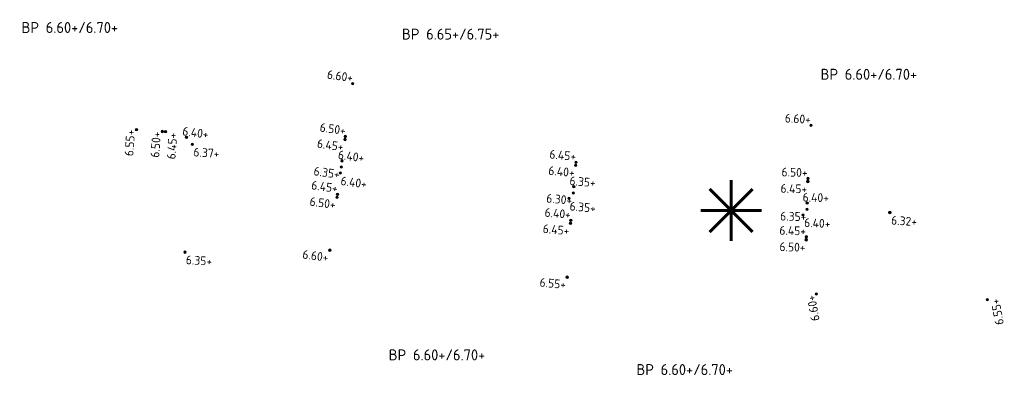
# Model space of a CAD drawing. Extents: x 168267 to 168723, y 448732 to 449595.
# Tile 15 of 32: x 168282 to 168363, y 449154 to 449183. Entities that reach past the tile are written whole.
import ezdxf
from ezdxf.enums import TextEntityAlignment as Align

# ---------------------------------------------------------------- set-up
doc = ezdxf.new("R2010")
doc.units = 0
doc.header["$MEASUREMENT"] = 0
for name, color, linetype, lineweight in [('N-PV-OG-SP_PEIL_0200_BOUWPEIL-T', 30, 'Continuous', 0), ('N-PV-OG-SP_PEIL_0500_KAVELPEIL-S', 140, 'Continuous', 0), ('N-PV-OG-SP_PEIL_0500_WEGPEIL-S', 210, 'Continuous', 0), ('N-PV-OG-SP_PEIL_0500_WEGPEIL_GOOT-S', 190, 'Continuous', 0), ('N-PV-OG-SP_PEIL_BOUWPEIL-S', 30, 'Continuous', 0), ('N-PV-VH-DREMPEL-S', 30, 'Continuous', 25)]:
    doc.layers.add(name, color=color, linetype=linetype, lineweight=lineweight)
doc.styles.add('NLCS-ISO', font='NLCS-ISO.ttf')

# ---------------------------------------------------------------- blocks, each defined once
blk = doc.blocks.new('*U5')
h = blk.add_hatch(color=256)
h.dxf.hatch_style = 1
edge = h.paths.add_edge_path()
edge.add_arc((0, 0), 0.25, 0, 360)
blk.add_circle((0, 0), 0.25)
at = {"ltscale": 0.1, "style": 'NLCS-ISO'}
blk.add_attdef('NAP', text='', height=1.8, dxfattribs=at).set_placement((4.412337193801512, -2.986305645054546), align=Align.BOTTOM_RIGHT)
blk = doc.blocks.new('SOG-PEIL_HD-SO')
h = blk.add_hatch(color=256)
h.dxf.hatch_style = 1
edge = h.paths.add_edge_path()
edge.add_arc((0, 0), 0.25, 0, 360)
blk.add_circle((0, 0), 0.25)
at = {"ltscale": 0.1, "style": 'NLCS-ISO'}
blk.add_attdef('NAP', text='', height=1.8, dxfattribs=at).set_placement((-0.0923371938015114, -0.2536943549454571), align=Align.BOTTOM_RIGHT)
blk = doc.blocks.new('*U3')
h = blk.add_hatch(color=256)
h.dxf.hatch_style = 1
edge = h.paths.add_edge_path()
edge.add_arc((0, 0), 0.25, 0, 360)
blk.add_circle((0, 0), 0.25)
at = {"ltscale": 0.1, "style": 'NLCS-ISO'}
blk.add_attdef('NAP', text='', height=1.8, dxfattribs=at).set_placement((-0.09233719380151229, -2.986305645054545), align=Align.BOTTOM_RIGHT)
blk = doc.blocks.new('*U4')
h = blk.add_hatch(color=256)
h.dxf.hatch_style = 1
edge = h.paths.add_edge_path()
edge.add_arc((0, 0), 0.25, 0, 360)
blk.add_circle((0, 0), 0.25)
at = {"ltscale": 0.1, "style": 'NLCS-ISO'}
blk.add_attdef('NAP', text='', height=1.8, dxfattribs=at).set_placement((4.412337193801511, -0.2536943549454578), align=Align.BOTTOM_RIGHT)
blk = doc.blocks.new('*U7')
h = blk.add_hatch(color=256)
h.dxf.hatch_style = 1
edge = h.paths.add_edge_path()
edge.add_arc((0, 0), 0.25, 0, 360)
blk.add_circle((0, 0), 0.25)
at = {"ltscale": 0.1, "style": 'NLCS-ISO'}
blk.add_attdef('NAP', text='', height=1.8, dxfattribs=at).set_placement((-0.09233719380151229, -2.986305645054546), align=Align.BOTTOM_RIGHT)
blk = doc.blocks.new('SOG-PEIL_BOUWPEIL-SO')
at = {"layer": 'Defpoints'}
blk.add_point((0, 0), dxfattribs=at)
at = {"layer": 'N-PV-OG-SP_PEIL_0200_BOUWPEIL-T', "style": 'NLCS-ISO'}
for tag, p in [('BOUWPEIL-DEF', (-4.400687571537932e-16, 0)), ('BOUWPEIL-SP', (-7.267471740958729e-17, 0))]:
    blk.add_attdef(tag, text='', height=0.9, dxfattribs=at).set_placement(p, align=Align.MIDDLE)
blk = doc.blocks.new('SVH-DREMPEL_VERKEERSREMMER-S')
at = {"color": 0, "const_width": 0.05}
for points in [[(-7.105427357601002e-15, -0.4999999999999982), (-7.105427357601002e-15, 0.5)], [(-0.3535533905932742, 0.3535533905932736), (0.3535533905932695, -0.3535533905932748)], [(0.3535533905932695, 0.3535533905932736), (-0.3535533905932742, -0.3535533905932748)], [(-0.5000000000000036, 0), (0.4999999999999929, 0)]]:
    blk.add_lwpolyline(points, dxfattribs=at)

msp = doc.modelspace()

# ---------------------------------------------------------------- block references
at = {"layer": 'N-PV-OG-SP_PEIL_0500_KAVELPEIL-S'}
for name, p, xscale, yscale, zscale, rotation, values in [('SOG-PEIL_HD-SO', (168309.7222244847, 449178.1607696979), 0.4, 0.4, 0.4, 352.2169872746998, {'NAP': '6.60+'}), ('SOG-PEIL_HD-SO', (168347.3291002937, 449174.7356654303), 0.4000000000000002, 0.4000000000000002, 0.4000000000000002, 356.6797338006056, {'NAP': '6.60+'}), ('SOG-PEIL_HD-SO', (168291.9923045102, 449174.3795793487), 0.4, 0.4, 0.4, 85.9361940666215, {'NAP': '6.55+'}), ('*U3', (168307.8534036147, 449164.4878971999), 0.4, 0.4, 0.4, 352.2169872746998, {'NAP': '6.60+'}), ('*U3', (168327.3237639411, 449162.2737893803), 0.4, 0.4, 0.4, 354.5782194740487, {'NAP': '6.55+'}), ('SOG-PEIL_HD-SO', (168347.7704980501, 449160.9022688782), 0.4, 0.4, 0.4, 100.3407146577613, {'NAP': '6.60+'}), ('*U3', (168361.8054089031, 449160.423153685), 0.4, 0.4, 0.4, 100.3407146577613, {'NAP': '6.55+'})]:
    msp.add_blockref(name, p, dxfattribs=dict(at, xscale=xscale, yscale=yscale, zscale=zscale, rotation=rotation)).add_auto_attribs(values)
at = {"layer": 'N-PV-OG-SP_PEIL_0500_WEGPEIL-S'}
for name, p, xscale, yscale, zscale, rotation, values in [('*U4', (168296.0893262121, 449173.755895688), 0.4, 0.4, 0.4, 352.2169872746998, {'NAP': '6.40+'}), ('SOG-PEIL_HD-SO', (168309.1290774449, 449173.8211181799), 0.4, 0.4, 0.4, 352.2169872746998, {'NAP': '6.50+'}), ('SOG-PEIL_HD-SO', (168294.1161258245, 449174.2278940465), 0.4, 0.4, 0.4, 85.9361940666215, {'NAP': '6.50+'}), ('*U3', (168294.3656605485, 449174.2126464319), 0.4, 0.4, 0.4, 85.9361940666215, {'NAP': '6.45+'}), ('*U3', (168309.0976754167, 449173.573098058), 0.4, 0.4, 0.4, 352.2169872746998, {'NAP': '6.45+'}), ('*U4', (168308.8555255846, 449171.8197261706), 0.4, 0.4, 0.4, 352.2169872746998, {'NAP': '6.40+'}), ('SOG-PEIL_HD-SO', (168328.04736066, 449171.7073819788), 0.4000000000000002, 0.4000000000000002, 0.4000000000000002, 354.904418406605, {'NAP': '6.45+'}), ('*U3', (168328.0276221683, 449171.4581622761), 0.4000000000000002, 0.4000000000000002, 0.4000000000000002, 354.904418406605, {'NAP': '6.40+'}), ('SOG-PEIL_HD-SO', (168347.075968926, 449170.3757644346), 0.4, 0.4, 0.4, 358.411209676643, {'NAP': '6.50+'}), ('SOG-PEIL_HD-SO', (168308.4804074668, 449169.0752432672), 0.4, 0.4, 0.4, 352.2169872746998, {'NAP': '6.45+'}), ('*U4', (168327.8679495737, 449169.6953650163), 0.4000000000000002, 0.4000000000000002, 0.4000000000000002, 354.904418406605, {'NAP': '6.35+'}), ('*U3', (168347.0715113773, 449170.1258040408), 0.4, 0.4, 0.4, 358.411209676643, {'NAP': '6.45+'}), ('*U4', (168347.0199625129, 449168.3565408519), 0.4, 0.4, 0.4, 358.411209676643, {'NAP': '6.40+'}), ('*U3', (168308.446552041, 449168.8275462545), 0.4, 0.4, 0.4, 352.2169872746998, {'NAP': '6.50+'}), ('SOG-PEIL_HD-SO', (168327.6219254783, 449166.9363122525), 0.4000000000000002, 0.4000000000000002, 0.4000000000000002, 354.904418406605, {'NAP': '6.40+'}), ('*U3', (168327.5997211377, 449166.6873002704), 0.4000000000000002, 0.4000000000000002, 0.4000000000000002, 354.904418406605, {'NAP': '6.45+'}), ('SOG-PEIL_HD-SO', (168346.9431616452, 449165.5876057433), 0.4, 0.4, 0.4, 358.411209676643, {'NAP': '6.45+'}), ('*U3', (168346.936230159, 449165.3377018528), 0.4, 0.4, 0.4, 358.411209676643, {'NAP': '6.50+'})]:
    msp.add_blockref(name, p, dxfattribs=dict(at, xscale=xscale, yscale=yscale, zscale=zscale, rotation=rotation)).add_auto_attribs(values)
ref = msp.add_blockref('*U5', (168308.7201038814, 449170.8289381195), dxfattribs=dict(at, xscale=0.4, yscale=0.4, zscale=0.4, rotation=352.2169872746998))
ref.add_attrib('NAP', '6.40+', dxfattribs={"layer": '0', "ltscale": 0.1, "height": 0.720000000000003, "rotation": 352.2169872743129, "style": 'NLCS-ISO'}).set_placement((168310.8063730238, 449169.3381564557), align=Align.BOTTOM_RIGHT)
ref = msp.add_blockref('*U5', (168327.4704685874, 449168.7444003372), dxfattribs=dict(at, xscale=0.4000000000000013, yscale=0.4000000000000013, zscale=0.4000000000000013, rotation=354.8512162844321))
ref.add_attrib('NAP', '6.35+', dxfattribs={"layer": '0', "ltscale": 0.1, "height": 0.720000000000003, "rotation": 354.851216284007, "style": 'NLCS-ISO'}).set_placement((168329.6230491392, 449167.3510784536), align=Align.BOTTOM_RIGHT)
ref = msp.add_blockref('*U5', (168346.6813932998, 449167.3830441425), dxfattribs=dict(at, xscale=0.4, yscale=0.4, zscale=0.4, rotation=357.5340809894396))
ref.add_attrib('NAP', '6.40+', dxfattribs={"layer": '0', "ltscale": 0.1, "height": 0.720000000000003, "rotation": 357.5340809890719, "style": 'NLCS-ISO'}).set_placement((168348.8968326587, 449166.0920068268), align=Align.BOTTOM_RIGHT)
at = {"layer": 'N-PV-OG-SP_PEIL_0500_WEGPEIL_GOOT-S'}
ref = msp.add_blockref('*U5', (168296.5685030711, 449173.1752085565), dxfattribs=dict(at, xscale=0.4, yscale=0.4, zscale=0.4, rotation=356.5465877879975))
ref.add_attrib('NAP', '6.37+', dxfattribs={"layer": '0', "ltscale": 0.1, "height": 0.720000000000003, "rotation": 356.5465877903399, "style": 'NLCS-ISO'}).set_placement((168298.7613634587, 449171.8461817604), align=Align.BOTTOM_RIGHT)
for p, xscale, yscale, zscale, rotation, values in [((168308.7866351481, 449171.3156946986), 0.3999999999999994, 0.3999999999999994, 0.3999999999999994, 352.2200000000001, {'NAP': '6.35+'}), ((168327.8227675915, 449169.1886577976), 0.3999999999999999, 0.3999999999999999, 0.3999999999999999, 354.9074311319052, {'NAP': '6.30+'}), ((168347.0058588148, 449167.8480187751), 0.3999999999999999, 0.3999999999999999, 0.3999999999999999, 358.4142224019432, {'NAP': '6.35+'})]:
    msp.add_blockref('*U7', p, dxfattribs=dict(at, xscale=xscale, yscale=yscale, zscale=zscale, rotation=rotation)).add_auto_attribs(values)
ref = msp.add_blockref('*U5', (168353.7968386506, 449167.58080763), dxfattribs=dict(at, xscale=0.4, yscale=0.4, zscale=0.4, rotation=356.5465877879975))
ref.add_attrib('NAP', '6.32+', dxfattribs={"layer": '0', "ltscale": 0.1, "height": 0.720000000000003, "rotation": 356.5465877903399, "style": 'NLCS-ISO'}).set_placement((168355.9896990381, 449166.2517808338), align=Align.BOTTOM_RIGHT)
ref = msp.add_blockref('*U5', (168295.9621565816, 449164.3314088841), dxfattribs=dict(at, xscale=0.4, yscale=0.4, zscale=0.4, rotation=356.5465877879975))
ref.add_attrib('NAP', '6.35+', dxfattribs={"layer": '0', "ltscale": 0.1, "height": 0.720000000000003, "rotation": 356.5465877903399, "style": 'NLCS-ISO'}).set_placement((168298.1550169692, 449163.0023820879), align=Align.BOTTOM_RIGHT)
at = {"layer": 'N-PV-OG-SP_PEIL_BOUWPEIL-S'}
ref = msp.add_blockref('SOG-PEIL_BOUWPEIL-SO', (168286.51954019, 449182.7629158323), dxfattribs=at)
ref.add_attrib('BOUWPEIL-SP', 'BP 6.60+/6.70+', dxfattribs={"layer": 'N-PV-OG-SP_PEIL_0200_BOUWPEIL-T', "height": 0.8999999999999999, "style": 'NLCS-ISO'}).set_placement((168286.51954019, 449182.7629158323), align=Align.MIDDLE)
ref = msp.add_blockref('SOG-PEIL_BOUWPEIL-SO', (168317.7649470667, 449182.2210962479), dxfattribs=at)
ref.add_attrib('BOUWPEIL-SP', 'BP 6.65+/6.75+', dxfattribs={"layer": 'N-PV-OG-SP_PEIL_0200_BOUWPEIL-T', "height": 0.8999999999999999, "style": 'NLCS-ISO'}).set_placement((168317.7649470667, 449182.2210962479), align=Align.MIDDLE)
ref = msp.add_blockref('SOG-PEIL_BOUWPEIL-SO', (168352.0763542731, 449178.9244911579), dxfattribs=at)
ref.add_attrib('BOUWPEIL-SP', 'BP 6.60+/6.70+', dxfattribs={"layer": 'N-PV-OG-SP_PEIL_0200_BOUWPEIL-T', "height": 0.8999999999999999, "style": 'NLCS-ISO'}).set_placement((168352.0763542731, 449178.9244911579), align=Align.MIDDLE)
ref = msp.add_blockref('SOG-PEIL_BOUWPEIL-SO', (168316.643001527, 449155.9001704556), dxfattribs=at)
ref.add_attrib('BOUWPEIL-SP', 'BP 6.60+/6.70+', dxfattribs={"layer": 'N-PV-OG-SP_PEIL_0200_BOUWPEIL-T', "height": 0.8999999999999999, "style": 'NLCS-ISO'}).set_placement((168316.643001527, 449155.9001704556), align=Align.MIDDLE)
ref = msp.add_blockref('SOG-PEIL_BOUWPEIL-SO', (168336.9670824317, 449154.6941512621), dxfattribs=at)
ref.add_attrib('BOUWPEIL-SP', 'BP 6.60+/6.70+', dxfattribs={"layer": 'N-PV-OG-SP_PEIL_0200_BOUWPEIL-T', "height": 0.8999999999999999, "style": 'NLCS-ISO'}).set_placement((168336.9670824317, 449154.6941512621), align=Align.MIDDLE)
at = {"layer": 'N-PV-VH-DREMPEL-S', "xscale": 5, "yscale": 5, "zscale": 5}
msp.add_blockref('SVH-DREMPEL_VERKEERSREMMER-S', (168340.7703306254, 449167.746431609), dxfattribs=at)

doc.saveas('drawing.dxf')
